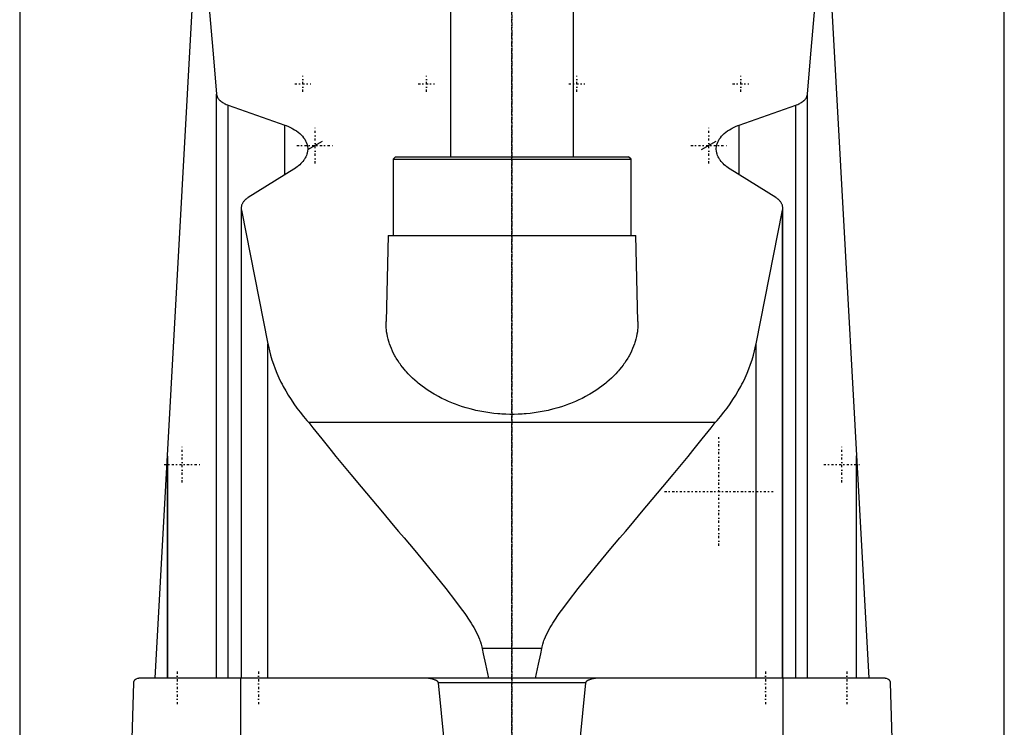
# Model space of a CAD drawing. Extents: x -120 to 120, y -82 to 389.
# Tile 2 of 3: x -100 to 100, y 107 to 250. Entities that reach past the tile are written whole.
import ezdxf

# ---------------------------------------------------------------- set-up
doc = ezdxf.new("R2010")
doc.units = 0
doc.linetypes.add('CENTER', pattern=[1.5, 0.45, -0.5, 0.05, -0.5])
for name, color, linetype in [('AM_0', 7, 'CONTINUOUS'), ('AM_10', 7, 'CONTINUOUS'), ('AM_7', 7, 'CENTER')]:
    doc.layers.add(name, color=color, linetype=linetype)

msp = doc.modelspace()

# ---------------------------------------------------------------- linework, layer by layer
at = {"layer": 'AM_0', "color": 7, "linetype": 'CONTINUOUS'}
for p, q in [((-100, 363), (-100, 25)), ((100, 25), (100, 363)), ((-12.5, 345.5), (-12.5, 222.5)), ((12.5, 222.5), (12.5, 345.5)), ((-72.48, 116.6), (-61.98, 307.16)), ((61.98, 307.16), (72.48, 116.6)), ((-60, 116.6), (-60, 235.17)), ((60, 116.6), (60, 235.17)), ((-57.68, 116.6), (-57.68, 232.98)), ((-57.68, 232.98), (-46.13, 228.89)), ((46.13, 228.89), (57.68, 232.98)), ((57.68, 116.6), (57.68, 232.98)), ((-46.13, 218.85), (-46.13, 228.89)), ((46.13, 218.85), (46.13, 228.89)), ((-23.67, 222.5), (-24.17, 222)), ((-24.17, 222), (-24.17, 206.5)), ((-24.17, 222), (24.18, 222)), ((-23.67, 222.5), (23.68, 222.5)), ((24.18, 222), (23.68, 222.5)), ((24.18, 206.5), (24.18, 222)), ((-44.32, 219.97), (-53.59, 214.2)), ((53.59, 214.2), (44.32, 219.97)), ((-55, 212.05), (-55, 116.6)), ((55, 116.6), (55, 212.05)), ((-54.96, 116.6), (-54.96, 211.64)), ((-54.96, 211.64), (-49.57, 184.45)), ((49.57, 184.45), (54.96, 211.64)), ((54.96, 116.6), (54.96, 211.64)), ((-25.17, 206.5), (-25.59, 189.04)), ((-25.17, 206.5), (25.18, 206.5)), ((25.59, 189.04), (25.18, 206.5)), ((-49.57, 116.6), (-49.57, 184.45)), ((49.57, 116.6), (49.57, 184.45)), ((41.3, 168.52), (-41.3, 168.52)), ((-70, 116.6), (-70, 161.75)), ((-70, 161.67), (-70, 116.6)), ((70, 116.6), (70, 161.75)), ((70, 116.6), (70, 161.67)), ((6.05, 122.62), (-6.05, 122.62)), ((75.83, 116.6), (-75.83, 116.6)), ((-55.06, 34.5), (-55.06, 116.6)), ((55.06, 34.5), (55.06, 116.6)), ((-79, 34.5), (-76.83, 115.63)), ((14.95, 115.63), (-14.95, 115.63)), ((76.83, 115.63), (79, 34.5))]:
    msp.add_line(p, q, dxfattribs=at)
for points in [[(-63.73, 275.44, 0), (-63.09, 269.45, 0), (-61.84, 256.58, 0), (-60.6, 242.59, 0), (-60, 235.17, 0)], [(60, 235.17, 0), (60.6, 242.59, 0), (61.84, 256.58, 0), (63.09, 269.45, 0), (63.73, 275.44, 0)], [(-60, 235.17, 0), (-59.99, 235.1, 0), (-59.96, 234.97, 0), (-59.93, 234.83, 0), (-59.9, 234.76, 0), (-59.88, 234.69, 0), (-59.81, 234.55, 0), (-59.73, 234.41, 0), (-59.64, 234.27, 0), (-59.53, 234.14, 0), (-59.41, 234.01, 0), (-59.34, 233.94, 0), (-59.28, 233.88, 0), (-59.13, 233.75, 0), (-58.97, 233.63, 0), (-58.81, 233.52, 0), (-58.63, 233.41, 0), (-58.44, 233.31, 0), (-58.34, 233.26, 0), (-58.24, 233.21, 0), (-58.03, 233.12, 0), (-57.8, 233.03, 0), (-57.68, 232.98, 0)], [(57.68, 232.98, 0), (57.8, 233.03, 0), (58.03, 233.12, 0), (58.24, 233.21, 0), (58.34, 233.26, 0), (58.44, 233.31, 0), (58.63, 233.41, 0), (58.81, 233.52, 0), (58.97, 233.63, 0), (59.13, 233.75, 0), (59.28, 233.88, 0), (59.34, 233.94, 0), (59.41, 234.01, 0), (59.53, 234.14, 0), (59.64, 234.27, 0), (59.73, 234.41, 0), (59.81, 234.55, 0), (59.88, 234.69, 0), (59.9, 234.76, 0), (59.93, 234.83, 0), (59.96, 234.97, 0), (59.99, 235.1, 0), (60, 235.17, 0)], [(-46.13, 228.89, 0), (-45.89, 228.8, 0), (-45.41, 228.6, 0), (-44.96, 228.4, 0), (-44.75, 228.29, 0), (-44.54, 228.18, 0), (-44.16, 227.95, 0), (-43.79, 227.72, 0), (-43.44, 227.46, 0), (-43.12, 227.2, 0), (-42.83, 226.92, 0), (-42.69, 226.78, 0), (-42.56, 226.64, 0), (-42.32, 226.35, 0), (-42.11, 226.05, 0), (-41.94, 225.74, 0), (-41.79, 225.44, 0), (-41.67, 225.13, 0), (-41.63, 224.97, 0), (-41.59, 224.82, 0), (-41.53, 224.51, 0), (-41.5, 224.21, 0), (-41.5, 224.06, 0)], [(41.5, 224.06, 0), (41.5, 224.21, 0), (41.53, 224.51, 0), (41.59, 224.82, 0), (41.63, 224.97, 0), (41.67, 225.13, 0), (41.79, 225.44, 0), (41.94, 225.74, 0), (42.11, 226.05, 0), (42.32, 226.35, 0), (42.56, 226.64, 0), (42.69, 226.78, 0), (42.83, 226.92, 0), (43.12, 227.2, 0), (43.44, 227.46, 0), (43.79, 227.72, 0), (44.16, 227.96, 0), (44.55, 228.18, 0), (44.75, 228.29, 0), (44.96, 228.4, 0), (45.41, 228.6, 0), (45.89, 228.8, 0), (46.13, 228.89, 0)], [(-41.5, 224.06, 0), (-41.5, 223.94, 0), (-41.52, 223.7, 0), (-41.55, 223.47, 0), (-41.58, 223.34, 0), (-41.6, 223.22, 0), (-41.67, 222.98, 0), (-41.76, 222.74, 0), (-41.86, 222.5, 0), (-41.99, 222.25, 0), (-42.13, 222.01, 0), (-42.21, 221.9, 0), (-42.29, 221.78, 0), (-42.47, 221.54, 0), (-42.67, 221.31, 0), (-42.88, 221.09, 0), (-43.11, 220.87, 0), (-43.35, 220.66, 0), (-43.48, 220.55, 0), (-43.61, 220.45, 0), (-43.89, 220.25, 0), (-44.17, 220.06, 0), (-44.32, 219.97, 0)], [(44.32, 219.97, 0), (44.17, 220.06, 0), (43.88, 220.25, 0), (43.61, 220.45, 0), (43.48, 220.56, 0), (43.35, 220.66, 0), (43.1, 220.87, 0), (42.88, 221.09, 0), (42.66, 221.32, 0), (42.47, 221.55, 0), (42.29, 221.78, 0), (42.21, 221.9, 0), (42.13, 222.02, 0), (41.99, 222.26, 0), (41.86, 222.5, 0), (41.76, 222.74, 0), (41.67, 222.98, 0), (41.6, 223.22, 0), (41.58, 223.35, 0), (41.55, 223.47, 0), (41.52, 223.7, 0), (41.5, 223.94, 0), (41.5, 224.06, 0)], [(-53.59, 214.2, 0), (-53.66, 214.15, 0), (-53.81, 214.05, 0), (-53.95, 213.94, 0), (-54.01, 213.89, 0), (-54.08, 213.84, 0), (-54.2, 213.72, 0), (-54.31, 213.61, 0), (-54.42, 213.49, 0), (-54.52, 213.37, 0), (-54.61, 213.25, 0), (-54.65, 213.19, 0), (-54.69, 213.13, 0), (-54.76, 213, 0), (-54.82, 212.87, 0), (-54.87, 212.75, 0), (-54.92, 212.62, 0), (-54.95, 212.49, 0), (-54.96, 212.43, 0), (-54.97, 212.36, 0), (-54.99, 212.24, 0), (-55, 212.11, 0), (-55, 212.05, 0)], [(55, 212.05, 0), (55, 212.11, 0), (54.99, 212.24, 0), (54.97, 212.36, 0), (54.96, 212.43, 0), (54.95, 212.49, 0), (54.92, 212.62, 0), (54.87, 212.75, 0), (54.82, 212.87, 0), (54.76, 213, 0), (54.69, 213.13, 0), (54.65, 213.19, 0), (54.61, 213.25, 0), (54.52, 213.37, 0), (54.42, 213.49, 0), (54.31, 213.61, 0), (54.2, 213.72, 0), (54.08, 213.84, 0), (54.01, 213.89, 0), (53.95, 213.94, 0), (53.81, 214.05, 0), (53.66, 214.15, 0), (53.59, 214.2, 0)], [(-55, 212.05, 0), (-55, 211.98, 0), (-54.99, 211.85, 0), (-54.97, 211.71, 0), (-54.96, 211.64, 0)], [(54.96, 211.64, 0), (54.97, 211.71, 0), (54.99, 211.85, 0), (55, 211.98, 0), (55, 212.05, 0)], [(25.59, 189.04, 0), (25.59, 188.81, 0), (25.59, 188.35, 0), (25.56, 187.87, 0), (25.54, 187.64, 0), (25.52, 187.4, 0), (25.46, 186.92, 0), (25.38, 186.43, 0), (25.28, 185.95, 0), (25.16, 185.46, 0), (25.02, 184.97, 0), (24.95, 184.73, 0), (24.87, 184.49, 0), (24.69, 184, 0), (24.49, 183.51, 0), (24.28, 183.02, 0), (24.04, 182.54, 0), (23.78, 182.06, 0), (23.65, 181.82, 0), (23.51, 181.58, 0), (23.21, 181.1, 0), (22.9, 180.63, 0), (22.74, 180.4, 0), (22.57, 180.17, 0), (22.22, 179.71, 0), (21.85, 179.25, 0), (21.66, 179.03, 0), (21.46, 178.8, 0), (21.06, 178.36, 0), (20.63, 177.93, 0), (20.19, 177.51, 0), (19.74, 177.09, 0), (19.27, 176.68, 0), (19.03, 176.48, 0), (18.78, 176.28, 0), (18.28, 175.9, 0), (17.77, 175.52, 0), (17.24, 175.15, 0), (16.69, 174.79, 0), (16.12, 174.44, 0), (15.82, 174.26, 0), (15.52, 174.09, 0), (14.9, 173.75, 0), (14.26, 173.41, 0), (13.6, 173.09, 0), (12.93, 172.79, 0), (12.23, 172.49, 0), (11.87, 172.35, 0), (11.51, 172.21, 0), (10.78, 171.95, 0), (10.04, 171.7, 0), (9.28, 171.46, 0), (8.5, 171.25, 0), (7.72, 171.05, 0), (7.32, 170.96, 0), (6.93, 170.87, 0), (6.12, 170.71, 0), (5.31, 170.57, 0), (4.5, 170.45, 0), (3.68, 170.35, 0), (2.86, 170.27, 0), (2.45, 170.24, 0), (2.04, 170.21, 0), (1.22, 170.17, 0), (0.41, 170.15, 0), (0, 170.15, 0), (-0.41, 170.15, 0), (-1.22, 170.17, 0), (-2.04, 170.21, 0), (-2.45, 170.24, 0), (-2.86, 170.27, 0), (-3.68, 170.35, 0), (-4.5, 170.45, 0), (-5.31, 170.57, 0), (-6.12, 170.71, 0), (-6.93, 170.87, 0), (-7.32, 170.96, 0), (-7.72, 171.05, 0), (-8.5, 171.25, 0), (-9.28, 171.46, 0), (-10.04, 171.7, 0), (-10.78, 171.95, 0), (-11.51, 172.21, 0), (-11.87, 172.35, 0), (-12.23, 172.49, 0), (-12.93, 172.79, 0), (-13.6, 173.09, 0), (-14.26, 173.41, 0), (-14.9, 173.75, 0), (-15.52, 174.09, 0), (-15.82, 174.26, 0), (-16.12, 174.44, 0), (-16.69, 174.79, 0), (-17.24, 175.15, 0), (-17.77, 175.52, 0), (-18.28, 175.9, 0), (-18.78, 176.28, 0), (-19.03, 176.48, 0), (-19.27, 176.68, 0), (-19.74, 177.09, 0), (-20.19, 177.51, 0), (-20.63, 177.93, 0), (-21.06, 178.36, 0), (-21.46, 178.8, 0), (-21.66, 179.03, 0), (-21.85, 179.25, 0), (-22.22, 179.71, 0), (-22.57, 180.17, 0), (-22.74, 180.4, 0), (-22.9, 180.63, 0), (-23.21, 181.1, 0), (-23.51, 181.58, 0), (-23.65, 181.82, 0), (-23.78, 182.06, 0), (-24.04, 182.54, 0), (-24.28, 183.02, 0), (-24.49, 183.51, 0), (-24.69, 184, 0), (-24.87, 184.49, 0), (-24.95, 184.73, 0), (-25.02, 184.97, 0), (-25.16, 185.46, 0), (-25.28, 185.95, 0), (-25.38, 186.43, 0), (-25.46, 186.92, 0), (-25.52, 187.4, 0), (-25.54, 187.64, 0), (-25.56, 187.87, 0), (-25.59, 188.35, 0), (-25.59, 188.81, 0), (-25.59, 189.04, 0)], [(-49.57, 184.45, 0), (-49.48, 184, 0), (-49.28, 183.08, 0), (-49.04, 182.16, 0), (-48.91, 181.7, 0), (-48.77, 181.24, 0), (-48.47, 180.33, 0), (-48.13, 179.42, 0), (-47.76, 178.51, 0), (-47.36, 177.6, 0), (-46.93, 176.7, 0), (-46.7, 176.26, 0), (-46.46, 175.81, 0), (-45.97, 174.92, 0), (-45.44, 174.04, 0), (-44.89, 173.16, 0), (-44.3, 172.3, 0), (-43.68, 171.44, 0), (-43.36, 171.01, 0), (-43.04, 170.59, 0), (-42.36, 169.75, 0), (-41.66, 168.93, 0), (-41.3, 168.52, 0)], [(41.3, 168.52, 0), (41.66, 168.93, 0), (42.36, 169.75, 0), (43.04, 170.59, 0), (43.36, 171.01, 0), (43.68, 171.44, 0), (44.3, 172.3, 0), (44.89, 173.16, 0), (45.44, 174.04, 0), (45.97, 174.92, 0), (46.46, 175.81, 0), (46.7, 176.26, 0), (46.93, 176.7, 0), (47.36, 177.6, 0), (47.76, 178.51, 0), (48.13, 179.42, 0), (48.47, 180.33, 0), (48.77, 181.24, 0), (48.91, 181.7, 0), (49.04, 182.16, 0), (49.28, 183.08, 0), (49.48, 184, 0), (49.57, 184.45, 0)], [(-41.3, 168.52, 0), (-40.44, 167.42, 0), (-38.64, 165.15, 0), (-36.74, 162.81, 0), (-35.76, 161.61, 0), (-34.77, 160.4, 0), (-32.72, 157.92, 0), (-30.63, 155.41, 0), (-28.48, 152.85, 0), (-26.31, 150.27, 0), (-24.12, 147.67, 0), (-23.03, 146.37, 0), (-21.93, 145.07, 0), (-19.76, 142.48, 0), (-17.6, 139.89, 0), (-15.49, 137.32, 0), (-13.43, 134.76, 0), (-11.45, 132.21, 0), (-10.51, 130.94, 0), (-9.59, 129.67, 0), (-8.57, 128.15, 0), (-8.3, 127.72, 0), (-8.03, 127.27, 0), (-7.89, 127.05, 0), (-7.76, 126.83, 0), (-7.51, 126.37, 0), (-7.26, 125.91, 0), (-7.03, 125.44, 0), (-6.81, 124.96, 0), (-6.6, 124.47, 0), (-6.5, 124.22, 0), (-6.41, 123.97, 0), (-6.25, 123.44, 0), (-6.11, 122.9, 0), (-6.05, 122.62, 0)], [(6.05, 122.62, 0), (6.11, 122.9, 0), (6.25, 123.44, 0), (6.41, 123.97, 0), (6.5, 124.22, 0), (6.6, 124.47, 0), (6.81, 124.96, 0), (7.03, 125.44, 0), (7.26, 125.91, 0), (7.51, 126.37, 0), (7.76, 126.83, 0), (7.89, 127.05, 0), (8.03, 127.27, 0), (8.3, 127.72, 0), (8.57, 128.15, 0), (9.59, 129.67, 0), (10.51, 130.94, 0), (11.45, 132.21, 0), (13.43, 134.76, 0), (15.49, 137.32, 0), (17.6, 139.89, 0), (19.76, 142.48, 0), (21.93, 145.07, 0), (23.03, 146.37, 0), (24.12, 147.67, 0), (26.31, 150.27, 0), (28.48, 152.85, 0), (30.63, 155.41, 0), (32.72, 157.92, 0), (34.77, 160.4, 0), (35.76, 161.61, 0), (36.74, 162.81, 0), (38.64, 165.15, 0), (40.44, 167.42, 0), (41.3, 168.52, 0)], [(-6.05, 122.62, 0), (-5.83, 121.51, 0), (-5.4, 119.43, 0), (-4.97, 117.5, 0), (-4.76, 116.6, 0)], [(4.76, 116.6, 0), (4.97, 117.5, 0), (5.4, 119.43, 0), (5.83, 121.51, 0), (6.05, 122.62, 0)], [(-76.83, 115.63, 0), (-76.83, 115.63, 0), (-76.83, 115.63, 0), (-76.83, 115.63, 0), (-76.83, 115.63, 0), (-76.83, 115.63, 0), (-76.83, 115.63, 0), (-76.83, 115.63, 0), (-76.83, 115.63, 0), (-76.83, 115.64, 0), (-76.83, 115.64, 0), (-76.83, 115.64, 0), (-76.83, 115.65, 0), (-76.83, 115.65, 0), (-76.83, 115.65, 0), (-76.83, 115.66, 0), (-76.83, 115.66, 0), (-76.83, 115.66, 0), (-76.83, 115.66, 0), (-76.83, 115.66, 0), (-76.83, 115.67, 0), (-76.83, 115.67, 0), (-76.83, 115.67, 0), (-76.83, 115.68, 0), (-76.83, 115.68, 0), (-76.83, 115.68, 0), (-76.83, 115.68, 0), (-76.83, 115.68, 0), (-76.83, 115.69, 0), (-76.83, 115.69, 0), (-76.82, 115.71, 0), (-76.82, 115.72, 0), (-76.82, 115.73, 0), (-76.82, 115.74, 0), (-76.82, 115.75, 0), (-76.82, 115.75, 0), (-76.82, 115.76, 0), (-76.82, 115.76, 0), (-76.82, 115.77, 0), (-76.81, 115.8, 0), (-76.81, 115.82, 0), (-76.8, 115.83, 0), (-76.79, 115.87, 0), (-76.78, 115.9, 0), (-76.75, 115.98, 0), (-76.7, 116.09, 0), (-76.68, 116.13, 0), (-76.65, 116.17, 0), (-76.6, 116.24, 0), (-76.55, 116.3, 0), (-76.35, 116.45, 0), (-76, 116.59, 0), (-75.83, 116.6, 0)], [(-14.95, 115.63, 0), (-14.95, 115.63, 0), (-14.95, 115.63, 0), (-14.95, 115.64, 0), (-14.95, 115.64, 0), (-14.95, 115.64, 0), (-14.95, 115.65, 0), (-14.95, 115.65, 0), (-14.95, 115.66, 0), (-14.95, 115.67, 0), (-14.95, 115.67, 0), (-14.95, 115.67, 0), (-14.96, 115.68, 0), (-14.96, 115.68, 0), (-14.96, 115.69, 0), (-14.96, 115.69, 0), (-14.96, 115.7, 0), (-14.96, 115.7, 0), (-14.96, 115.71, 0), (-14.97, 115.71, 0), (-14.97, 115.71, 0), (-14.97, 115.72, 0), (-14.97, 115.72, 0), (-14.97, 115.72, 0), (-14.97, 115.73, 0), (-14.98, 115.73, 0), (-14.98, 115.74, 0), (-14.98, 115.74, 0), (-14.98, 115.74, 0), (-14.98, 115.75, 0), (-14.99, 115.75, 0), (-14.99, 115.76, 0), (-14.99, 115.76, 0), (-14.99, 115.77, 0), (-15, 115.77, 0), (-15, 115.77, 0), (-15, 115.78, 0), (-15.01, 115.79, 0), (-15.03, 115.82, 0), (-15.05, 115.84, 0), (-15.07, 115.87, 0), (-15.09, 115.88, 0), (-15.1, 115.89, 0), (-15.12, 115.91, 0), (-15.15, 115.93, 0), (-15.17, 115.95, 0), (-15.2, 115.97, 0), (-15.23, 115.99, 0), (-15.24, 116, 0), (-15.26, 116.01, 0), (-15.28, 116.03, 0), (-15.31, 116.04, 0), (-15.33, 116.05, 0), (-15.34, 116.06, 0), (-15.37, 116.08, 0), (-15.4, 116.09, 0), (-15.41, 116.1, 0), (-15.43, 116.11, 0), (-15.46, 116.12, 0), (-15.49, 116.13, 0), (-15.59, 116.18, 0), (-15.76, 116.24, 0), (-15.94, 116.3, 0), (-16.13, 116.36, 0), (-16.32, 116.4, 0), (-16.41, 116.42, 0), (-16.51, 116.44, 0), (-16.71, 116.48, 0), (-16.9, 116.51, 0), (-17.1, 116.54, 0), (-17.29, 116.56, 0), (-17.49, 116.57, 0), (-17.58, 116.58, 0), (-17.68, 116.59, 0), (-17.87, 116.6, 0), (-18.05, 116.6, 0), (-18.15, 116.6, 0)], [(18.15, 116.6, 0), (18.05, 116.6, 0), (17.87, 116.6, 0), (17.68, 116.59, 0), (17.58, 116.58, 0), (17.49, 116.57, 0), (17.29, 116.56, 0), (17.1, 116.54, 0), (16.9, 116.51, 0), (16.71, 116.48, 0), (16.51, 116.44, 0), (16.41, 116.42, 0), (16.32, 116.4, 0), (16.13, 116.36, 0), (15.94, 116.3, 0), (15.76, 116.24, 0), (15.59, 116.18, 0), (15.49, 116.13, 0), (15.46, 116.12, 0), (15.43, 116.11, 0), (15.41, 116.1, 0), (15.4, 116.09, 0), (15.37, 116.08, 0), (15.34, 116.06, 0), (15.33, 116.05, 0), (15.31, 116.04, 0), (15.28, 116.03, 0), (15.26, 116.01, 0), (15.24, 116, 0), (15.23, 115.99, 0), (15.2, 115.97, 0), (15.17, 115.95, 0), (15.15, 115.93, 0), (15.12, 115.91, 0), (15.1, 115.89, 0), (15.09, 115.88, 0), (15.07, 115.87, 0), (15.05, 115.84, 0), (15.03, 115.82, 0), (15.01, 115.79, 0), (15, 115.78, 0), (15, 115.77, 0), (15, 115.77, 0), (14.99, 115.77, 0), (14.99, 115.76, 0), (14.99, 115.76, 0), (14.99, 115.75, 0), (14.98, 115.75, 0), (14.98, 115.74, 0), (14.98, 115.74, 0), (14.98, 115.74, 0), (14.98, 115.73, 0), (14.97, 115.73, 0), (14.97, 115.72, 0), (14.97, 115.72, 0), (14.97, 115.72, 0), (14.97, 115.71, 0), (14.97, 115.71, 0), (14.96, 115.71, 0), (14.96, 115.7, 0), (14.96, 115.7, 0), (14.96, 115.69, 0), (14.96, 115.69, 0), (14.96, 115.68, 0), (14.96, 115.68, 0), (14.95, 115.67, 0), (14.95, 115.67, 0), (14.95, 115.67, 0), (14.95, 115.66, 0), (14.95, 115.65, 0), (14.95, 115.65, 0), (14.95, 115.64, 0), (14.95, 115.64, 0), (14.95, 115.64, 0), (14.95, 115.63, 0), (14.95, 115.63, 0), (14.95, 115.63, 0)], [(75.83, 116.6, 0), (76, 116.59, 0), (76.35, 116.45, 0), (76.55, 116.3, 0), (76.6, 116.24, 0), (76.65, 116.17, 0), (76.68, 116.13, 0), (76.7, 116.09, 0), (76.75, 115.98, 0), (76.78, 115.9, 0), (76.79, 115.87, 0), (76.8, 115.83, 0), (76.81, 115.82, 0), (76.81, 115.8, 0), (76.82, 115.77, 0), (76.82, 115.76, 0), (76.82, 115.76, 0), (76.82, 115.75, 0), (76.82, 115.75, 0), (76.82, 115.74, 0), (76.82, 115.73, 0), (76.82, 115.72, 0), (76.82, 115.71, 0), (76.83, 115.69, 0), (76.83, 115.69, 0), (76.83, 115.68, 0), (76.83, 115.68, 0), (76.83, 115.68, 0), (76.83, 115.68, 0), (76.83, 115.68, 0), (76.83, 115.67, 0), (76.83, 115.67, 0), (76.83, 115.67, 0), (76.83, 115.66, 0), (76.83, 115.66, 0), (76.83, 115.66, 0), (76.83, 115.66, 0), (76.83, 115.66, 0), (76.83, 115.65, 0), (76.83, 115.65, 0), (76.83, 115.65, 0), (76.83, 115.64, 0), (76.83, 115.64, 0), (76.83, 115.64, 0), (76.83, 115.63, 0), (76.83, 115.63, 0), (76.83, 115.63, 0), (76.83, 115.63, 0), (76.83, 115.63, 0), (76.83, 115.63, 0), (76.83, 115.63, 0), (76.83, 115.63, 0), (76.83, 115.63, 0)], [(-12.5, 90.94, 0), (-14.95, 115.63, 0)], [(14.95, 115.63, 0), (12.5, 90.94, 0)]]:
    msp.add_polyline3d(points, dxfattribs=at)
at = {"layer": 'AM_10', "color": 7, "linetype": 'CONTINUOUS'}
for p, q in [((-41.5, 223.93), (-38.5, 225.67)), ((38.5, 223.93), (41.5, 225.67))]:
    msp.add_line(p, q, dxfattribs=at)
at = {"layer": 'AM_7', "color": 4, "linetype": 'CENTER'}
for p, q in [((0, -18.4), (0, 386.4)), ((0, 381.5), (0, -80.5)), ((0, 247.5), (0, -82.5)), ((-42.5, 235.67), (-42.5, 238.93)), ((-17.4, 235.67), (-17.4, 238.93)), ((13.15, 235.67), (13.15, 238.93)), ((46.45, 235.67), (46.45, 238.93)), ((-44.13, 237.3), (-40.87, 237.3)), ((-19.03, 237.3), (-15.77, 237.3)), ((11.52, 237.3), (14.78, 237.3)), ((44.82, 237.3), (48.08, 237.3)), ((-40, 221.12), (-40, 228.48)), ((40, 221.12), (40, 228.48)), ((-43.68, 224.8), (-36.33, 224.8)), ((36.32, 224.8), (43.68, 224.8)), ((42, 143.47), (42, 165.53)), ((-67, 156.32), (-67, 163.68)), ((67, 156.32), (67, 163.68)), ((-70.67, 160), (-63.32, 160)), ((63.33, 160), (70.68, 160)), ((30.98, 154.5), (53.03, 154.5)), ((-68, 117.9), (-68, 111.3)), ((-51.5, 117.9), (-51.5, 111.3)), ((51.5, 117.9), (51.5, 111.3)), ((68, 117.9), (68, 111.3))]:
    msp.add_line(p, q, dxfattribs=at)

doc.saveas('drawing.dxf')
